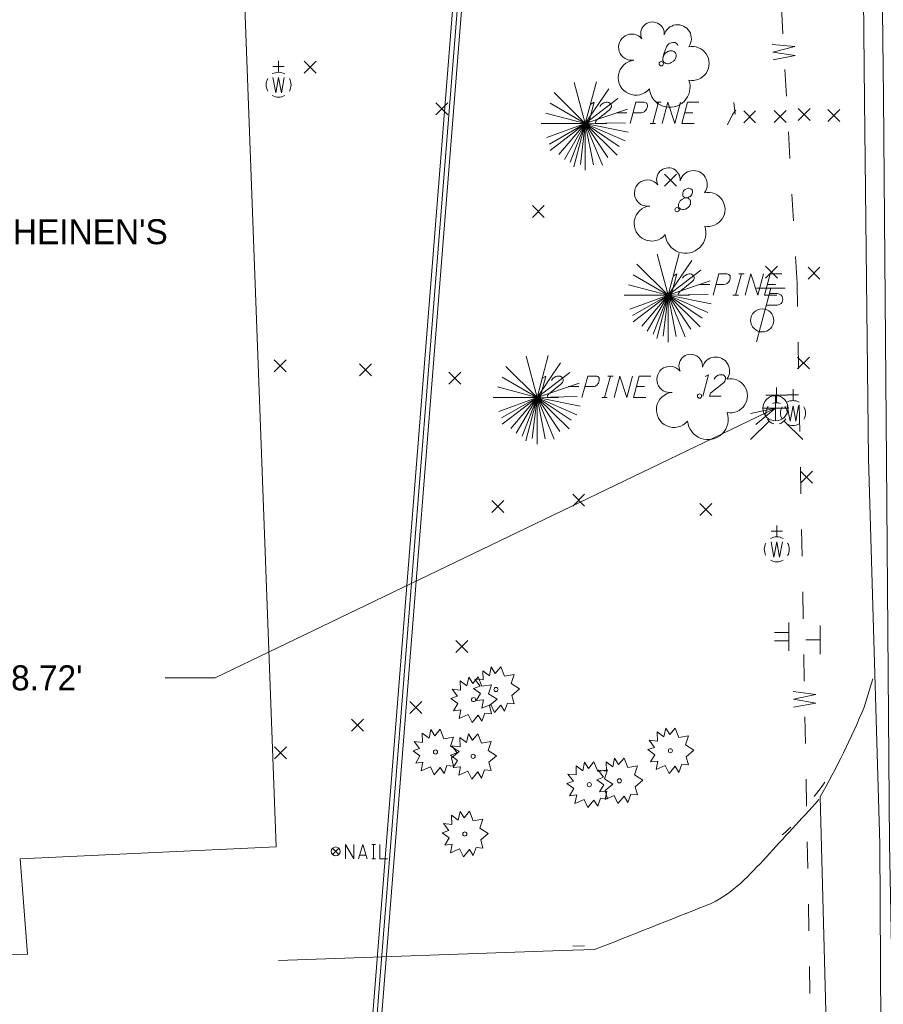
# Model space of a CAD drawing. Extents: x 2286160 to 2289356, y 637815 to 640647.
# Tile 5 of 52: x 2287279 to 2287376, y 638486 to 638596. Entities that reach past the tile are written whole.
import ezdxf
from ezdxf.enums import TextEntityAlignment as Align

# ---------------------------------------------------------------- set-up
doc = ezdxf.new("R2010")
doc.units = 0
doc.header["$LTSCALE"] = 20
doc.header["$MEASUREMENT"] = 0
for name, pattern in [('DGN Style 1', [38.965558, 0.064835, -38.900723]), ('DGN Style 3', [90.768354, 64.834538, -25.933815]), ('DGN Style 5', [45.384177, 19.450361, -25.933815])]:
    doc.linetypes.add(name, pattern=pattern)
for name, color, linetype, lineweight, true_color in [('BD_X_Building', 7, 'Continuous', 0, 0xff9ebf), ('DR_X_Storm_Sewer', 7, 'DGN Style 5', 0, 0x87cefa), ('PV_X_Curb', 7, 'DGN Style 1', 0, 0x00ffa1), ('UT_X_Water', 7, 'Continuous', 0, 0x40e0d0), ('UT_X_Water_Cells', 7, 'Continuous', 0, 0x40e0d0)]:
    doc.layers.add(name, color=color, linetype=linetype, lineweight=lineweight, true_color=true_color)
for name, color, linetype, lineweight in [('BD_X_Text', 7, 'Continuous', 0), ('PM_X_Edge_Line', 2, 'Continuous', 0), ('PV_X_Driveway', 7, 'DGN Style 5', 0), ('PV_X_EOP', 7, 'DGN Style 3', 0), ('SN_X_Public', 3, 'Continuous', 0), ('SV_X_Control_Cells_Found', 7, 'Continuous', 0), ('SV_X_Random_Point', 7, 'Continuous', 0), ('SV_X_Text', 7, 'Continuous', 0), ('UT_X_Misc_Cells', 7, 'Continuous', 0), ('VG_X_Cells', 3, 'Continuous', 0), ('VG_X_Flower_Bed', 3, 'DGN Style 1', 0), ('VG_X_Text', 7, 'Continuous', 0)]:
    doc.layers.add(name, color=color, linetype=linetype, lineweight=lineweight)
doc.styles.add('Slanted-Normal LS 0.50', font='font31.shx', dxfattribs={"height": 0.14})

# ---------------------------------------------------------------- blocks, each defined once
blk = doc.blocks.new('X_191')
at = {"layer": 'SV_X_Random_Point'}
for p, q in [((-0.067, -0.067), (0.067, 0.067)), ((-0.067, 0.067), (0.067, -0.067))]:
    blk.add_line(p, q, dxfattribs=at)
blk = doc.blocks.new('X_192')
at = {"layer": 'SV_X_Random_Point'}
for p, q in [((-0.067, -0.067), (0.067, 0.067)), ((-0.067, 0.067), (0.067, -0.067))]:
    blk.add_line(p, q, dxfattribs=at)
blk = doc.blocks.new('X_193')
at = {"layer": 'SV_X_Random_Point'}
for p, q in [((-0.067, -0.067), (0.067, 0.067)), ((-0.067, 0.067), (0.067, -0.067))]:
    blk.add_line(p, q, dxfattribs=at)
blk = doc.blocks.new('X_194')
at = {"layer": 'SV_X_Random_Point'}
for p, q in [((-0.067, -0.067), (0.067, 0.067)), ((-0.067, 0.067), (0.067, -0.067))]:
    blk.add_line(p, q, dxfattribs=at)
blk = doc.blocks.new('X_195')
at = {"layer": 'SV_X_Random_Point'}
for p, q in [((-0.067, -0.067), (0.067, 0.067)), ((-0.067, 0.067), (0.067, -0.067))]:
    blk.add_line(p, q, dxfattribs=at)
blk = doc.blocks.new('X_200')
at = {"layer": 'SV_X_Random_Point'}
for p, q in [((-0.067, -0.067), (0.067, 0.067)), ((-0.067, 0.067), (0.067, -0.067))]:
    blk.add_line(p, q, dxfattribs=at)
blk = doc.blocks.new('X_201')
at = {"layer": 'SV_X_Random_Point'}
for p, q in [((-0.067, -0.067), (0.067, 0.067)), ((-0.067, 0.067), (0.067, -0.067))]:
    blk.add_line(p, q, dxfattribs=at)
blk = doc.blocks.new('X_202')
at = {"layer": 'SV_X_Random_Point'}
for p, q in [((-0.067, -0.067), (0.067, 0.067)), ((-0.067, 0.067), (0.067, -0.067))]:
    blk.add_line(p, q, dxfattribs=at)
blk = doc.blocks.new('X_203')
at = {"layer": 'SV_X_Random_Point'}
for p, q in [((-0.067, -0.067), (0.067, 0.067)), ((-0.067, 0.067), (0.067, -0.067))]:
    blk.add_line(p, q, dxfattribs=at)
blk = doc.blocks.new('X_204')
at = {"layer": 'SV_X_Random_Point'}
for p, q in [((-0.067, -0.067), (0.067, 0.067)), ((-0.067, 0.067), (0.067, -0.067))]:
    blk.add_line(p, q, dxfattribs=at)
blk = doc.blocks.new('X_205')
at = {"layer": 'SV_X_Random_Point'}
for p, q in [((-0.067, -0.067), (0.067, 0.067)), ((-0.067, 0.067), (0.067, -0.067))]:
    blk.add_line(p, q, dxfattribs=at)
blk = doc.blocks.new('X_252')
at = {"layer": 'SV_X_Random_Point'}
for p, q in [((-0.067, -0.067), (0.067, 0.067)), ((-0.067, 0.067), (0.067, -0.067))]:
    blk.add_line(p, q, dxfattribs=at)
blk = doc.blocks.new('X_253')
at = {"layer": 'SV_X_Random_Point'}
for p, q in [((-0.067, -0.067), (0.067, 0.067)), ((-0.067, 0.067), (0.067, -0.067))]:
    blk.add_line(p, q, dxfattribs=at)
blk = doc.blocks.new('X_254')
at = {"layer": 'SV_X_Random_Point'}
for p, q in [((-0.067, -0.067), (0.067, 0.067)), ((-0.067, 0.067), (0.067, -0.067))]:
    blk.add_line(p, q, dxfattribs=at)
blk = doc.blocks.new('X_255')
at = {"layer": 'SV_X_Random_Point'}
for p, q in [((-0.067, -0.067), (0.067, 0.067)), ((-0.067, 0.067), (0.067, -0.067))]:
    blk.add_line(p, q, dxfattribs=at)
blk = doc.blocks.new('X_256')
at = {"layer": 'SV_X_Random_Point'}
for p, q in [((-0.067, -0.067), (0.067, 0.067)), ((-0.067, 0.067), (0.067, -0.067))]:
    blk.add_line(p, q, dxfattribs=at)
blk = doc.blocks.new('X_257')
at = {"layer": 'SV_X_Random_Point'}
for p, q in [((-0.067, -0.067), (0.067, 0.067)), ((-0.067, 0.067), (0.067, -0.067))]:
    blk.add_line(p, q, dxfattribs=at)
blk = doc.blocks.new('X_258')
at = {"layer": 'SV_X_Random_Point'}
for p, q in [((-0.067, -0.067), (0.067, 0.067)), ((-0.067, 0.067), (0.067, -0.067))]:
    blk.add_line(p, q, dxfattribs=at)
blk = doc.blocks.new('X_259')
at = {"layer": 'SV_X_Random_Point'}
for p, q in [((-0.067, -0.067), (0.067, 0.067)), ((-0.067, 0.067), (0.067, -0.067))]:
    blk.add_line(p, q, dxfattribs=at)
blk = doc.blocks.new('X_260')
at = {"layer": 'SV_X_Random_Point'}
for p, q in [((-0.067, -0.067), (0.067, 0.067)), ((-0.067, 0.067), (0.067, -0.067))]:
    blk.add_line(p, q, dxfattribs=at)
blk = doc.blocks.new('X_261')
at = {"layer": 'SV_X_Random_Point'}
for p, q in [((-0.067, -0.067), (0.067, 0.067)), ((-0.067, 0.067), (0.067, -0.067))]:
    blk.add_line(p, q, dxfattribs=at)
blk = doc.blocks.new('X_262')
at = {"layer": 'SV_X_Random_Point'}
for p, q in [((-0.067, -0.067), (0.067, 0.067)), ((-0.067, 0.067), (0.067, -0.067))]:
    blk.add_line(p, q, dxfattribs=at)
blk = doc.blocks.new('*U1889')
at = {"layer": 'VG_X_Text'}
for p, q in [((2287344.89, 638553.81), (2287345.53, 638556.21)), ((2287345.23, 638556.21), (2287345.83, 638556.21)), ((2287344.58, 638553.81), (2287345.19, 638553.81))]:
    blk.add_line(p, q, dxfattribs=at)
blk = doc.blocks.new('*U1890')
at = {"layer": 'VG_X_Text'}
blk.add_line((2287348.44, 638555.02), (2287349.36, 638555.02), dxfattribs=at)
at = {"layer": 'VG_X_Text', "flags": 128}
blk.add_lwpolyline([(2287350.06, 638556.21), (2287348.76, 638556.21), (2287348.12, 638553.81), (2287349.52, 638553.81)], dxfattribs=at)
blk = doc.blocks.new('*U1891')
at = {"layer": 'VG_X_Text'}
for p, q in [((2287359.57, 638565.26), (2287360.21, 638567.66)), ((2287359.91, 638567.66), (2287360.51, 638567.66)), ((2287359.27, 638565.26), (2287359.87, 638565.26))]:
    blk.add_line(p, q, dxfattribs=at)
blk = doc.blocks.new('*U1892')
at = {"layer": 'VG_X_Text'}
blk.add_line((2287363.12, 638566.47), (2287364.05, 638566.47), dxfattribs=at)
at = {"layer": 'VG_X_Text', "flags": 128}
blk.add_lwpolyline([(2287364.75, 638567.66), (2287363.44, 638567.66), (2287362.8, 638565.26), (2287364.2, 638565.26)], dxfattribs=at)
blk = doc.blocks.new('*U1895')
at = {"layer": 'VG_X_Text'}
for p, q in [((2287350.28, 638584.51), (2287350.93, 638586.91)), ((2287350.62, 638586.91), (2287351.23, 638586.91)), ((2287349.98, 638584.51), (2287350.59, 638584.51))]:
    blk.add_line(p, q, dxfattribs=at)
blk = doc.blocks.new('*U1896')
at = {"layer": 'VG_X_Text'}
blk.add_line((2287353.84, 638585.72), (2287354.76, 638585.72), dxfattribs=at)
at = {"layer": 'VG_X_Text', "flags": 128}
blk.add_lwpolyline([(2287355.46, 638586.91), (2287354.16, 638586.91), (2287353.52, 638584.51), (2287354.91, 638584.51)], dxfattribs=at)

msp = doc.modelspace()

# ---------------------------------------------------------------- linework, layer by layer
at = {"layer": 'BD_X_Building', "flags": 128}
msp.add_lwpolyline([(2287172.37, 638700.96), (2287183.41, 638700.69), (2287183.73, 638689.42), (2287250.2, 638691.17), (2287250.01, 638698.11), (2287263.2, 638720.9), (2287299.92, 638721.86), (2287299.92, 638721.86), (2287308.09, 638503.45), (2287279.39, 638502.09), (2287280.23, 638491.42), (2287118.34, 638486.3)], dxfattribs=at)
at = {"layer": 'DR_X_Storm_Sewer', "flags": 128}
for points in [[(2287318.38, 638477.94), (2287328.46, 638604.86), (2287317.25, 638701.76)], [(2287318.87, 638477.9), (2287328.96, 638604.86), (2287317.74, 638701.82)], [(2287319.37, 638477.86), (2287329.46, 638604.87), (2287318.24, 638701.88)]]:
    msp.add_lwpolyline(points, dxfattribs=at)
at = {"layer": 'PM_X_Edge_Line', "flags": 128}
msp.add_lwpolyline([(2287364.86, 639262.14), (2287365.64, 639221.07), (2287366.4, 639180.81), (2287367.51, 639140.22), (2287368.3, 639097.48), (2287369.45, 639056.34), (2287370.12, 639016.09), (2287370.8, 638976.58), (2287371.46, 638936.48), (2287372.27, 638894.7), (2287373, 638855.63), (2287373.64, 638807.93), (2287374.33, 638763.73), (2287375.08, 638718.78), (2287375.33, 638673.69), (2287375.61, 638632.68), (2287376.13, 638587.49), (2287376.46, 638546.67), (2287376.81, 638503.82), (2287377.5, 638466.86), (2287377.45, 638424.81)], dxfattribs=at)
at = {"layer": 'PV_X_Curb'}
for p, q in [((2287369.14, 638510.1), (2287365.74, 638505.65)), ((2287369.57, 638510.68), (2287369.14, 638510.1)), ((2287342.63, 638492.34), (2287308.17, 638491.1))]:
    msp.add_line(p, q, dxfattribs=at)
msp.add_open_spline([(2287365.74, 638505.65), (2287364.67, 638504.65), (2287363.59, 638503.66), (2287362.51, 638502.67), (2287360.53, 638500.85), (2287358.85, 638498.41), (2287356.32, 638497.47), (2287351.76, 638495.76), (2287347.19, 638494.05), (2287342.63, 638492.34)], degree=3, knots=[0, 0, 0, 0, 0.162011, 0.162011, 0.162011, 0.460403, 0.460403, 0.460403, 1, 1, 1, 1], dxfattribs=at)
at = {"layer": 'PV_X_Driveway'}
for p, q in [((2287374.95, 638522.26), (2287373.97, 638519.1)), ((2287368.9, 638508.74), (2287368.49, 638508.27))]:
    msp.add_line(p, q, dxfattribs=at)
at = {"layer": 'PV_X_Driveway', "flags": 128}
for points in [[(2287369.04, 638509.03), (2287369.67, 638485.02), (2287370.12, 638443.86), (2287370.03, 638440.47)], [(2287343.74, 638491.91), (2287340.14, 638491.81), (2287308.36, 638490.7)]]:
    msp.add_lwpolyline(points, dxfattribs=at)
at = {"layer": 'PV_X_Driveway'}
msp.add_arc((2287285.44, 638556.13), 95.96, 330.6035, 337.2997, dxfattribs=at)
msp.add_open_spline([(2287368.49, 638508.27), (2287366.54, 638506.15), (2287364.6, 638504.04), (2287362.65, 638501.92), (2287360.83, 638499.94), (2287358.85, 638497.89), (2287356.36, 638496.9), (2287352.15, 638495.23), (2287347.95, 638493.57), (2287343.74, 638491.91)], degree=3, knots=[0, 0, 0, 0, 0.285024, 0.285024, 0.285024, 0.551336, 0.551336, 0.551336, 1, 1, 1, 1], dxfattribs=at)
at = {"layer": 'PV_X_EOP', "flags": 128}
msp.add_lwpolyline([(2287362.77, 639262.13), (2287363.56, 639221.45), (2287364.54, 639180.91), (2287365.38, 639140.22), (2287366.04, 639097.42), (2287366.85, 639056.45), (2287367.51, 639015.53), (2287368.23, 638976.63), (2287368.94, 638936.33), (2287369.74, 638895.15), (2287370.39, 638855.41), (2287371.41, 638808.37), (2287372.05, 638763.46), (2287373.28, 638718.62), (2287373.47, 638673.87), (2287373.54, 638632.64), (2287374, 638587.11), (2287374.45, 638546.92), (2287375.74, 638503.76), (2287375.89, 638466.83), (2287375.5, 638424.82)], dxfattribs=at)
at = {"layer": 'SN_X_Public'}
for p, q in [((2287365.52, 638528.59), (2287365.52, 638525.39)), ((2287369.03, 638528.23), (2287369.03, 638525.03)), ((2287365.52, 638527.47), (2287363.92, 638527.47)), ((2287369.03, 638526.63), (2287367.43, 638526.63)), ((2287365.52, 638526.51), (2287363.92, 638526.51))]:
    msp.add_line(p, q, dxfattribs=at)
at = {"layer": 'SV_X_Control_Cells_Found'}
for p, q in [((2287364.04, 638554.01), (2287364.04, 638551.19)), ((2287362.63, 638552.6), (2287365.45, 638552.6)), ((2287314.41, 638503.28), (2287315.11, 638502.57)), ((2287314.41, 638502.57), (2287315.11, 638503.28))]:
    msp.add_line(p, q, dxfattribs=at)
at = {"layer": 'SV_X_Control_Cells_Found', "flags": 128}
for points in [[(2287315.85, 638502.11), (2287315.85, 638503.71), (2287316.79, 638502.11), (2287316.79, 638503.71)], [(2287317.3, 638502.11), (2287317.8, 638503.71), (2287318.29, 638502.11)], [(2287318.8, 638503.71), (2287319.2, 638503.71)], [(2287319, 638502.11), (2287319, 638503.71)], [(2287319.7, 638503.71), (2287319.7, 638502.11), (2287320.57, 638502.11)], [(2287318.17, 638502.49), (2287317.42, 638502.49)], [(2287318.8, 638502.11), (2287319.2, 638502.11)]]:
    msp.add_lwpolyline(points, dxfattribs=at)
at = {"layer": 'SV_X_Control_Cells_Found'}
for centre, radius in [((2287364.04, 638552.6), 1.41), ((2287314.76, 638502.92), 0.5)]:
    msp.add_circle(centre, radius, dxfattribs=at)
at = {"layer": 'SV_X_Text'}
for p in [(2287364.04, 638552.6), (2287295.65, 638522.38)]:
    msp.add_line(p, (2287301.25, 638522.38), dxfattribs=at)
at = {"layer": 'SV_X_Text', "flags": 128}
msp.add_lwpolyline([(2287361.22, 638552.02), (2287364.04, 638552.6), (2287361.82, 638550.76)], dxfattribs=at)
at = {"layer": 'UT_X_Misc_Cells'}
for p, q in [((2287363.52, 638566.05), (2287361.91, 638560.05)), ((2287365.12, 638566.05), (2287361.92, 638566.05)), ((2287363.36, 638565.45), (2287364.21, 638565.45)), ((2287363.01, 638564.17), (2287364.21, 638564.17))]:
    msp.add_line(p, q, dxfattribs=at)
msp.add_circle((2287362.55, 638562.45), 1.3, dxfattribs=at)
msp.add_arc((2287364.22, 638564.81), 0.638, 268.8767, 91.1233, dxfattribs=at)
at = {"layer": 'UT_X_Water'}
for p, q in [((2287364.86, 638594.58), (2287364.69, 638597.58)), ((2287365.26, 638587.59), (2287365.09, 638590.59)), ((2287365.65, 638580.6), (2287365.48, 638583.6)), ((2287366.05, 638573.61), (2287365.88, 638576.61)), ((2287366.45, 638566.63), (2287366.28, 638569.62)), ((2287366.49, 638564), (2287366.45, 638566.63)), ((2287366.62, 638557), (2287366.57, 638560)), ((2287366.75, 638550), (2287366.69, 638553)), ((2287366.88, 638543.01), (2287366.82, 638546.01)), ((2287367.01, 638536.01), (2287366.95, 638539.01)), ((2287367.13, 638529.01), (2287367.08, 638532.01)), ((2287367.26, 638522.01), (2287367.21, 638525.01)), ((2287367.39, 638515.01), (2287367.33, 638518.01)), ((2287367.52, 638508.01), (2287367.46, 638511.01)), ((2287367.64, 638501.01), (2287367.59, 638504.01)), ((2287367.77, 638494.01), (2287367.72, 638497.01)), ((2287367.9, 638487.01), (2287367.85, 638490.01))]:
    msp.add_line(p, q, dxfattribs=at)
at = {"layer": 'UT_X_Water', "flags": 128}
for points in [[(2287363.77, 638591.64), (2287366.25, 638592.15), (2287363.72, 638592.5), (2287366.19, 638593.14), (2287363.67, 638593.39)], [(2287366.06, 638519.11), (2287368.56, 638519.53), (2287366.05, 638519.98), (2287368.54, 638520.51), (2287366.03, 638520.86)]]:
    msp.add_lwpolyline(points, dxfattribs=at)
at = {"layer": 'UT_X_Water_Cells'}
for p, q in [((2287308.98, 638590.9), (2287307.71, 638590.9)), ((2287308.35, 638590.26), (2287308.35, 638591.53)), ((2287364.15, 638553.22), (2287364.15, 638554.94)), ((2287366, 638553.46), (2287366, 638554.73)), ((2287365.35, 638554.08), (2287362.95, 638554.08)), ((2287366.63, 638554.09), (2287365.36, 638554.09)), ((2287363.31, 638551.17), (2287361.23, 638549.09)), ((2287365, 638551.17), (2287367.08, 638549.09)), ((2287364.81, 638538.83), (2287363.54, 638538.83)), ((2287364.18, 638538.19), (2287364.18, 638539.46))]:
    msp.add_line(p, q, dxfattribs=at)
at = {"layer": 'UT_X_Water_Cells', "flags": 128}
for points in [[(2287307.71, 638589.68), (2287308.03, 638587.96), (2287308.35, 638589.68), (2287308.67, 638587.96), (2287308.98, 638589.68)], [(2287365.36, 638552.88), (2287365.68, 638551.15), (2287366, 638552.88), (2287366.31, 638551.15), (2287366.63, 638552.88)], [(2287363.54, 638537.61), (2287363.86, 638535.89), (2287364.18, 638537.61), (2287364.5, 638535.89), (2287364.81, 638537.61)]]:
    msp.add_lwpolyline(points, dxfattribs=at)
at = {"layer": 'UT_X_Water_Cells'}
for centre, radius, start, end in [((2287308.35, 638588.86), 1.4, 150.0184, 209.9816), ((2287308.35, 638588.86), 1.4, 60.0184, 120.0157), ((2287308.35, 638588.86), 1.4, 330.0184, 29.9816), ((2287308.35, 638588.86), 1.4, 239.9843, 299.9816), ((2287364.15, 638552.02), 1.2, 68.1395, 112.038), ((2287365.99, 638552.06), 1.4, 60.0184, 120.0157), ((2287364.15, 638552.02), 1.2, 140.021, 184.0629), ((2287365.99, 638552.06), 1.4, 150.0184, 209.9816), ((2287364.15, 638552.02), 1.2, 356.0165, 39.9889), ((2287365.99, 638552.06), 1.4, 330.0184, 29.9816), ((2287364.15, 638552.02), 1.2, 211.8788, 255.8479), ((2287364.15, 638552.02), 1.2, 283.8239, 329.9097), ((2287365.99, 638552.06), 1.4, 239.9843, 299.9816), ((2287364.18, 638536.79), 1.4, 60.0184, 120.0157), ((2287364.18, 638536.79), 1.4, 150.0184, 209.9816), ((2287364.18, 638536.79), 1.4, 330.0184, 29.9816), ((2287364.18, 638536.79), 1.4, 239.9843, 299.9816)]:
    msp.add_arc(centre, radius, start, end, dxfattribs=at)
at = {"layer": 'VG_X_Cells'}
for p, q in [((2287342.71, 638584.51), (2287341.47, 638589.12)), ((2287342.71, 638584.51), (2287343.96, 638589.2)), ((2287342.71, 638584.51), (2287345.36, 638588.39)), ((2287342.71, 638584.51), (2287339.22, 638587.99)), ((2287342.71, 638584.51), (2287346.36, 638587.31)), ((2287342.71, 638584.51), (2287338.8, 638586.8)), ((2287342.71, 638584.51), (2287338.29, 638585.69)), ((2287342.71, 638584.51), (2287347.44, 638586.11)), ((2287337.77, 638584.51), (2287342.71, 638584.51)), ((2287342.71, 638584.51), (2287338.42, 638582.94)), ((2287342.71, 638584.51), (2287338.72, 638582.22)), ((2287342.71, 638584.51), (2287338.8, 638581.51)), ((2287342.71, 638584.51), (2287339.76, 638581.04)), ((2287342.71, 638584.51), (2287340.39, 638580.49)), ((2287342.71, 638584.51), (2287341.04, 638580.17)), ((2287342.71, 638584.51), (2287341.44, 638579.65)), ((2287342.71, 638584.51), (2287342.17, 638579.91)), ((2287342.71, 638584.51), (2287347.22, 638584.6)), ((2287342.71, 638579.27), (2287342.71, 638584.51)), ((2287342.71, 638584.51), (2287343.63, 638579.87)), ((2287342.71, 638584.51), (2287344.64, 638579.84)), ((2287342.71, 638584.51), (2287345.24, 638580.71)), ((2287342.71, 638584.51), (2287346.3, 638580.98)), ((2287342.71, 638584.51), (2287346.53, 638581.95)), ((2287342.71, 638584.51), (2287347.17, 638582.56)), ((2287342.71, 638584.51), (2287347.54, 638583.55)), ((2287351.99, 638565.26), (2287350.76, 638569.88)), ((2287351.99, 638565.26), (2287353.25, 638569.96)), ((2287351.99, 638565.26), (2287348.5, 638568.75)), ((2287351.99, 638565.26), (2287354.65, 638569.15)), ((2287351.99, 638565.26), (2287348.09, 638567.56)), ((2287351.99, 638565.26), (2287355.65, 638568.07)), ((2287351.99, 638565.26), (2287347.58, 638566.45)), ((2287351.99, 638565.26), (2287356.73, 638566.87)), ((2287347.06, 638565.26), (2287351.99, 638565.26)), ((2287351.99, 638565.26), (2287347.7, 638563.7)), ((2287351.99, 638565.26), (2287348.01, 638562.98)), ((2287351.99, 638565.26), (2287348.09, 638562.27)), ((2287351.99, 638565.26), (2287349.05, 638561.8)), ((2287351.99, 638565.26), (2287349.67, 638561.25)), ((2287351.99, 638565.26), (2287350.33, 638560.92)), ((2287351.99, 638565.26), (2287350.73, 638560.41)), ((2287351.99, 638565.26), (2287351.45, 638560.67)), ((2287351.99, 638565.26), (2287356.5, 638565.36)), ((2287351.99, 638560.02), (2287351.99, 638565.26)), ((2287351.99, 638565.26), (2287352.91, 638560.63)), ((2287351.99, 638565.26), (2287353.93, 638560.6)), ((2287351.99, 638565.26), (2287354.53, 638561.47)), ((2287351.99, 638565.26), (2287355.58, 638561.74)), ((2287351.99, 638565.26), (2287355.81, 638562.71)), ((2287351.99, 638565.26), (2287356.46, 638563.32)), ((2287351.99, 638565.26), (2287356.82, 638564.31)), ((2287337.31, 638553.81), (2287336.08, 638558.42)), ((2287337.31, 638553.81), (2287338.57, 638558.5)), ((2287337.31, 638553.81), (2287339.96, 638557.69)), ((2287337.31, 638553.81), (2287333.82, 638557.29)), ((2287337.31, 638553.81), (2287340.97, 638556.61)), ((2287337.31, 638553.81), (2287333.4, 638556.1)), ((2287337.31, 638553.81), (2287342.05, 638555.41)), ((2287337.31, 638553.81), (2287332.9, 638554.99)), ((2287332.38, 638553.81), (2287337.31, 638553.81)), ((2287337.31, 638553.81), (2287333.02, 638552.24)), ((2287337.31, 638553.81), (2287333.33, 638551.52)), ((2287337.31, 638553.81), (2287333.4, 638550.81)), ((2287337.31, 638553.81), (2287334.37, 638550.34)), ((2287337.31, 638553.81), (2287334.99, 638549.79)), ((2287337.31, 638553.81), (2287335.65, 638549.47)), ((2287337.31, 638553.81), (2287336.05, 638548.95)), ((2287337.31, 638553.81), (2287336.77, 638549.21)), ((2287337.31, 638553.81), (2287341.82, 638553.9)), ((2287337.31, 638548.57), (2287337.31, 638553.81)), ((2287337.31, 638553.81), (2287338.23, 638549.17)), ((2287337.31, 638553.81), (2287339.24, 638549.14)), ((2287337.31, 638553.81), (2287339.85, 638550.01)), ((2287337.31, 638553.81), (2287340.9, 638550.28)), ((2287337.31, 638553.81), (2287341.13, 638551.25)), ((2287337.31, 638553.81), (2287341.77, 638551.86)), ((2287337.31, 638553.81), (2287342.14, 638552.85))]:
    msp.add_line(p, q, dxfattribs=at)
at = {"layer": 'VG_X_Cells', "flags": 128}
for points in [[(2287332.64, 638522.88), (2287333.24, 638523.61), (2287333.66, 638522.56), (2287334.75, 638522.74), (2287334.41, 638521.73), (2287335.35, 638521.13), (2287334.5, 638520.4), (2287334.75, 638519.48), (2287333.99, 638519.55), (2287333.67, 638518.64), (2287333.24, 638519.33), (2287332.56, 638518.51), (2287332.13, 638519.4), (2287331.11, 638518.97), (2287331.31, 638519.91), (2287330.49, 638519.83), (2287330.97, 638520.62), (2287330.2, 638521.19), (2287330.94, 638521.45), (2287330.33, 638522.25), (2287331.26, 638522.14), (2287331.23, 638523.18), (2287331.99, 638522.61), (2287332.19, 638523.6), (2287332.64, 638522.88)], [(2287330.11, 638521.75), (2287330.72, 638522.48), (2287331.13, 638521.43), (2287332.22, 638521.61), (2287331.88, 638520.6), (2287332.83, 638520), (2287331.97, 638519.27), (2287332.22, 638518.35), (2287331.47, 638518.42), (2287331.14, 638517.51), (2287330.72, 638518.2), (2287330.04, 638517.38), (2287329.61, 638518.27), (2287328.59, 638517.84), (2287328.78, 638518.78), (2287327.97, 638518.7), (2287328.44, 638519.49), (2287327.67, 638520.06), (2287328.41, 638520.32), (2287327.81, 638521.12), (2287328.74, 638521.01), (2287328.71, 638522.05), (2287329.46, 638521.48), (2287329.67, 638522.47), (2287330.11, 638521.75)], [(2287352.18, 638516.02), (2287352.78, 638516.75), (2287353.2, 638515.7), (2287354.29, 638515.88), (2287353.95, 638514.87), (2287354.9, 638514.27), (2287354.04, 638513.54), (2287354.29, 638512.63), (2287353.54, 638512.69), (2287353.21, 638511.78), (2287352.78, 638512.47), (2287352.11, 638511.66), (2287351.68, 638512.54), (2287350.66, 638512.11), (2287350.85, 638513.05), (2287350.04, 638512.97), (2287350.51, 638513.76), (2287349.74, 638514.33), (2287350.48, 638514.59), (2287349.87, 638515.4), (2287350.81, 638515.29), (2287350.78, 638516.32), (2287351.53, 638515.76), (2287351.74, 638516.74), (2287352.18, 638516.02)], [(2287325.86, 638515.88), (2287326.46, 638516.61), (2287326.88, 638515.56), (2287327.97, 638515.74), (2287327.63, 638514.73), (2287328.58, 638514.13), (2287327.72, 638513.4), (2287327.97, 638512.48), (2287327.22, 638512.55), (2287326.89, 638511.64), (2287326.46, 638512.33), (2287325.79, 638511.51), (2287325.36, 638512.4), (2287324.34, 638511.97), (2287324.53, 638512.91), (2287323.72, 638512.83), (2287324.19, 638513.62), (2287323.42, 638514.19), (2287324.16, 638514.45), (2287323.56, 638515.25), (2287324.49, 638515.14), (2287324.46, 638516.18), (2287325.21, 638515.61), (2287325.42, 638516.6), (2287325.86, 638515.88)], [(2287330.07, 638515.39), (2287330.67, 638516.12), (2287331.09, 638515.07), (2287332.18, 638515.25), (2287331.84, 638514.24), (2287332.78, 638513.64), (2287331.93, 638512.91), (2287332.18, 638512), (2287331.42, 638512.06), (2287331.1, 638511.15), (2287330.67, 638511.84), (2287329.99, 638511.03), (2287329.56, 638511.91), (2287328.54, 638511.48), (2287328.74, 638512.42), (2287327.92, 638512.34), (2287328.4, 638513.13), (2287327.63, 638513.7), (2287328.37, 638513.96), (2287327.76, 638514.77), (2287328.69, 638514.66), (2287328.66, 638515.69), (2287329.42, 638515.13), (2287329.62, 638516.11), (2287330.07, 638515.39)], [(2287346.45, 638512.65), (2287347.06, 638513.39), (2287347.47, 638512.34), (2287348.57, 638512.52), (2287348.23, 638511.5), (2287349.17, 638510.91), (2287348.32, 638510.17), (2287348.57, 638509.26), (2287347.81, 638509.33), (2287347.49, 638508.42), (2287347.06, 638509.11), (2287346.38, 638508.29), (2287345.95, 638509.18), (2287344.93, 638508.75), (2287345.12, 638509.69), (2287344.31, 638509.61), (2287344.79, 638510.4), (2287344.02, 638510.96), (2287344.76, 638511.23), (2287344.15, 638512.03), (2287345.08, 638511.92), (2287345.05, 638512.96), (2287345.8, 638512.39), (2287346.01, 638513.38), (2287346.45, 638512.65)], [(2287343.09, 638512.22), (2287343.69, 638512.95), (2287344.11, 638511.9), (2287345.2, 638512.08), (2287344.86, 638511.07), (2287345.8, 638510.47), (2287344.95, 638509.74), (2287345.2, 638508.83), (2287344.44, 638508.9), (2287344.12, 638507.98), (2287343.69, 638508.67), (2287343.01, 638507.86), (2287342.58, 638508.74), (2287341.56, 638508.31), (2287341.76, 638509.26), (2287340.94, 638509.17), (2287341.42, 638509.96), (2287340.65, 638510.53), (2287341.39, 638510.79), (2287340.78, 638511.6), (2287341.71, 638511.49), (2287341.68, 638512.53), (2287342.44, 638511.96), (2287342.64, 638512.94), (2287343.09, 638512.22)], [(2287329.13, 638506.69), (2287329.74, 638507.42), (2287330.15, 638506.37), (2287331.25, 638506.55), (2287330.91, 638505.54), (2287331.85, 638504.94), (2287331, 638504.21), (2287331.25, 638503.29), (2287330.49, 638503.36), (2287330.17, 638502.45), (2287329.74, 638503.14), (2287329.06, 638502.32), (2287328.63, 638503.21), (2287327.61, 638502.78), (2287327.81, 638503.72), (2287326.99, 638503.64), (2287327.47, 638504.43), (2287326.7, 638505), (2287327.44, 638505.26), (2287326.83, 638506.06), (2287327.76, 638505.95), (2287327.73, 638506.99), (2287328.48, 638506.42), (2287328.69, 638507.41), (2287329.13, 638506.69)]]:
    msp.add_lwpolyline(points, dxfattribs=at)
at = {"layer": 'VG_X_Cells'}
for centre, radius in [((2287351.23, 638591.21), 0.24), ((2287353.01, 638574.86), 0.24), ((2287355.52, 638553.96), 0.24), ((2287332.72, 638521.07), 0.23), ((2287330.2, 638519.94), 0.23), ((2287352.26, 638514.21), 0.23), ((2287325.94, 638514.07), 0.23), ((2287330.15, 638513.58), 0.23), ((2287343.17, 638510.41), 0.23), ((2287346.54, 638510.84), 0.23), ((2287329.22, 638504.88), 0.23)]:
    msp.add_circle(centre, radius, dxfattribs=at)
for centre, radius, start, end in [((2287350.25, 638594.58), 1.32, 354.0047, 205.9741), ((2287353.06, 638594.04), 1.55, 323.83, 165.0376), ((2287347.92, 638593.08), 1.47, 39.0625, 279.5412), ((2287354.69, 638591.25), 1.91, 259.1453, 101.4596), ((2287348.38, 638589.66), 1.97, 96.1722, 320.5737), ((2287352.18, 638588.61), 2.28, 184.9476, 19.4572), ((2287352.03, 638578.23), 1.32, 354.0047, 205.9741), ((2287354.84, 638577.69), 1.55, 323.83, 165.0376), ((2287349.7, 638576.72), 1.47, 39.0625, 279.5412), ((2287356.47, 638574.89), 1.91, 259.1453, 101.4596), ((2287350.16, 638573.31), 1.97, 96.1722, 320.5737), ((2287353.96, 638572.25), 2.28, 184.9476, 19.4572), ((2287354.53, 638557.33), 1.32, 354.0047, 205.9741), ((2287357.34, 638556.79), 1.55, 323.83, 165.0376), ((2287352.21, 638555.83), 1.47, 39.0625, 279.5412), ((2287358.98, 638554), 1.91, 259.1453, 101.4596), ((2287352.66, 638552.42), 1.97, 96.1722, 320.5737), ((2287356.46, 638551.36), 2.28, 184.9476, 19.4572)]:
    msp.add_arc(centre, radius, start, end, dxfattribs=at)
at = {"layer": 'VG_X_Flower_Bed'}
for p, q in [((2287359.52, 638585.58), (2287357.97, 638598.29)), ((2287359.59, 638586.01), (2287359.21, 638585.53))]:
    msp.add_line(p, q, dxfattribs=at)
msp.add_open_spline([(2287359.21, 638585.53), (2287357.95, 638582.96), (2287356.69, 638580.39), (2287355.43, 638577.82), (2287353.93, 638574.78), (2287357.67, 638571.37), (2287358.05, 638567.99), (2287358.34, 638565.41), (2287358.51, 638562.81), (2287358.62, 638560.22), (2287358.7, 638558.15), (2287359.66, 638556.07), (2287357.92, 638554.02), (2287353.3, 638548.6), (2287347.45, 638549.68), (2287341.94, 638549.8), (2287339.12, 638549.87), (2287336.31, 638549.93), (2287333.49, 638549.99)], degree=3, knots=[0, 0, 0, 0, 0.148567, 0.148567, 0.148567, 0.324732, 0.324732, 0.324732, 0.459599, 0.459599, 0.459599, 0.567586, 0.567586, 0.567586, 0.853732, 0.853732, 0.853732, 1, 1, 1, 1], dxfattribs=at)
at = {"layer": 'VG_X_Text'}
for p, q in [((2287346.2, 638585.72), (2287347.37, 638585.72)), ((2287355.49, 638566.47), (2287356.66, 638566.47)), ((2287340.8, 638555.02), (2287341.98, 638555.02))]:
    msp.add_line(p, q, dxfattribs=at)
at = {"layer": 'VG_X_Text', "flags": 128}
for points in [[(2287353.08, 638593.27), (2287353.05, 638593.37), (2287352.91, 638593.52), (2287352.78, 638593.59), (2287352.67, 638593.61), (2287352.53, 638593.61), (2287352.35, 638593.57), (2287352.1, 638593.44), (2287351.93, 638593.29), (2287351.82, 638593.12), (2287351.7, 638592.8), (2287351.53, 638592.33), (2287351.44, 638591.97), (2287351.42, 638591.84), (2287351.4, 638591.72), (2287351.42, 638591.59), (2287351.48, 638591.46), (2287351.53, 638591.4), (2287351.63, 638591.33), (2287351.76, 638591.25), (2287351.93, 638591.21), (2287352.02, 638591.21), (2287352.12, 638591.23), (2287352.23, 638591.27), (2287352.36, 638591.34), (2287352.59, 638591.5), (2287352.74, 638591.67), (2287352.84, 638591.82), (2287352.87, 638591.93), (2287352.89, 638592.02), (2287352.89, 638592.25), (2287352.84, 638592.4), (2287352.76, 638592.52), (2287352.65, 638592.59), (2287352.48, 638592.65), (2287352.35, 638592.67), (2287352.19, 638592.65), (2287352.06, 638592.61), (2287351.85, 638592.52), (2287351.72, 638592.4), (2287351.61, 638592.29), (2287351.51, 638592.14), (2287351.46, 638592.02)], [(2287343.07, 638584.51), (2287343.71, 638586.91), (2287343.36, 638586.7)], [(2287344.35, 638586.41), (2287344.45, 638586.58), (2287344.5, 638586.64), (2287344.62, 638586.74), (2287344.8, 638586.85), (2287344.94, 638586.89), (2287345.07, 638586.91), (2287345.18, 638586.91), (2287345.3, 638586.89), (2287345.35, 638586.87), (2287345.47, 638586.81), (2287345.56, 638586.72), (2287345.62, 638586.62), (2287345.64, 638586.51), (2287345.64, 638586.38), (2287345.6, 638586.28), (2287345.56, 638586.19), (2287345.47, 638586.07), (2287345.39, 638586), (2287343.99, 638584.88), (2287343.95, 638584.83), (2287343.92, 638584.77), (2287343.9, 638584.73), (2287343.84, 638584.51), (2287345.13, 638584.51)], [(2287347.75, 638584.51), (2287348.39, 638586.91), (2287349.3, 638586.91), (2287349.4, 638586.89), (2287349.51, 638586.85), (2287349.57, 638586.81), (2287349.6, 638586.77), (2287349.66, 638586.68), (2287349.68, 638586.58), (2287349.68, 638586.43), (2287349.62, 638586.21), (2287349.58, 638586.13), (2287349.51, 638586.02), (2287349.41, 638585.89), (2287349.32, 638585.83), (2287349.24, 638585.79), (2287349.15, 638585.75), (2287348.98, 638585.73), (2287348.07, 638585.73)], [(2287351.34, 638584.51), (2287351.98, 638586.91), (2287352.76, 638584.51), (2287353.4, 638586.91)], [(2287354.13, 638576.18), (2287354.26, 638576.22), (2287354.37, 638576.28), (2287354.49, 638576.35), (2287354.6, 638576.46), (2287354.66, 638576.56), (2287354.71, 638576.67), (2287354.75, 638576.8), (2287354.75, 638576.88), (2287354.73, 638576.99), (2287354.68, 638577.09), (2287354.54, 638577.2), (2287354.37, 638577.26), (2287354.34, 638577.26), (2287354.3, 638577.26), (2287354.17, 638577.24), (2287354, 638577.16), (2287353.9, 638577.11), (2287353.81, 638577.03), (2287353.73, 638576.92), (2287353.66, 638576.77), (2287353.64, 638576.65), (2287353.64, 638576.5), (2287353.66, 638576.43), (2287353.69, 638576.35), (2287353.77, 638576.28), (2287353.84, 638576.22), (2287353.98, 638576.18), (2287354.13, 638576.18), (2287354.24, 638576.14), (2287354.34, 638576.09), (2287354.41, 638576.03), (2287354.45, 638575.97), (2287354.49, 638575.92), (2287354.51, 638575.86), (2287354.52, 638575.78), (2287354.52, 638575.73), (2287354.52, 638575.58), (2287354.51, 638575.48), (2287354.45, 638575.35), (2287354.39, 638575.25), (2287354.3, 638575.14), (2287354.13, 638575.01), (2287353.96, 638574.91), (2287353.75, 638574.86), (2287353.62, 638574.86), (2287353.47, 638574.9), (2287353.39, 638574.93), (2287353.3, 638575.01), (2287353.22, 638575.12), (2287353.18, 638575.22), (2287353.16, 638575.35), (2287353.18, 638575.48), (2287353.2, 638575.56), (2287353.26, 638575.69), (2287353.32, 638575.78), (2287353.37, 638575.86), (2287353.43, 638575.92), (2287353.49, 638575.97), (2287353.6, 638576.05), (2287353.75, 638576.12), (2287353.84, 638576.16), (2287353.98, 638576.18)], [(2287352.36, 638565.26), (2287352.99, 638567.66), (2287352.65, 638567.46)], [(2287353.63, 638567.17), (2287353.73, 638567.34), (2287353.79, 638567.4), (2287353.9, 638567.49), (2287354.09, 638567.61), (2287354.22, 638567.64), (2287354.35, 638567.66), (2287354.47, 638567.66), (2287354.58, 638567.64), (2287354.64, 638567.63), (2287354.75, 638567.57), (2287354.84, 638567.47), (2287354.9, 638567.38), (2287354.92, 638567.27), (2287354.92, 638567.13), (2287354.88, 638567.04), (2287354.84, 638566.95), (2287354.75, 638566.83), (2287354.67, 638566.76), (2287353.28, 638565.64), (2287353.24, 638565.59), (2287353.2, 638565.53), (2287353.18, 638565.49), (2287353.12, 638565.26), (2287354.41, 638565.26)], [(2287357.04, 638565.26), (2287357.68, 638567.66), (2287358.59, 638567.66), (2287358.68, 638567.64), (2287358.79, 638567.61), (2287358.85, 638567.57), (2287358.89, 638567.53), (2287358.94, 638567.44), (2287358.96, 638567.34), (2287358.96, 638567.19), (2287358.91, 638566.96), (2287358.87, 638566.89), (2287358.79, 638566.78), (2287358.7, 638566.64), (2287358.6, 638566.59), (2287358.53, 638566.55), (2287358.43, 638566.51), (2287358.26, 638566.49), (2287357.36, 638566.49)], [(2287360.63, 638565.26), (2287361.27, 638567.66), (2287362.04, 638565.26), (2287362.69, 638567.66)], [(2287337.67, 638553.81), (2287338.31, 638556.21), (2287337.96, 638556)], [(2287338.95, 638555.71), (2287339.05, 638555.88), (2287339.1, 638555.94), (2287339.22, 638556.04), (2287339.41, 638556.15), (2287339.54, 638556.19), (2287339.67, 638556.21), (2287339.78, 638556.21), (2287339.9, 638556.19), (2287339.95, 638556.17), (2287340.07, 638556.11), (2287340.16, 638556.02), (2287340.22, 638555.92), (2287340.24, 638555.81), (2287340.24, 638555.68), (2287340.2, 638555.58), (2287340.16, 638555.49), (2287340.07, 638555.37), (2287339.99, 638555.3), (2287338.59, 638554.18), (2287338.56, 638554.13), (2287338.52, 638554.07), (2287338.5, 638554.03), (2287338.44, 638553.81), (2287339.73, 638553.81)], [(2287342.35, 638553.81), (2287343, 638556.21), (2287343.9, 638556.21), (2287344, 638556.19), (2287344.11, 638556.15), (2287344.17, 638556.11), (2287344.21, 638556.07), (2287344.26, 638555.98), (2287344.28, 638555.88), (2287344.28, 638555.73), (2287344.22, 638555.51), (2287344.19, 638555.43), (2287344.11, 638555.32), (2287344.02, 638555.19), (2287343.92, 638555.13), (2287343.85, 638555.09), (2287343.75, 638555.05), (2287343.58, 638555.03), (2287342.68, 638555.03)], [(2287345.94, 638553.81), (2287346.59, 638556.21), (2287347.36, 638553.81), (2287348, 638556.21)], [(2287355.88, 638553.96), (2287356.52, 638556.36), (2287356.17, 638556.16)], [(2287357.16, 638555.87), (2287357.26, 638556.04), (2287357.31, 638556.1), (2287357.43, 638556.19), (2287357.61, 638556.31), (2287357.75, 638556.34), (2287357.88, 638556.36), (2287357.99, 638556.36), (2287358.11, 638556.34), (2287358.16, 638556.33), (2287358.28, 638556.27), (2287358.37, 638556.17), (2287358.43, 638556.08), (2287358.45, 638555.97), (2287358.45, 638555.83), (2287358.41, 638555.74), (2287358.37, 638555.65), (2287358.28, 638555.53), (2287358.2, 638555.46), (2287356.8, 638554.34), (2287356.76, 638554.29), (2287356.73, 638554.23), (2287356.71, 638554.19), (2287356.65, 638553.96), (2287357.94, 638553.96)]]:
    msp.add_lwpolyline(points, dxfattribs=at)

# ---------------------------------------------------------------- block references
at = {"layer": 'SV_X_Random_Point', "xscale": 10, "yscale": 10, "zscale": 10}
for name, p in [('X_262', (2287311.89, 638590.84)), ('X_261', (2287326.63, 638586.17)), ('X_192', (2287367.25, 638585.53)), ('X_194', (2287361.14, 638585.26)), ('X_193', (2287364.57, 638585.31)), ('X_191', (2287370.58, 638585.43)), ('X_195', (2287352.26, 638578.17)), ('X_260', (2287337.46, 638574.66)), ('X_200', (2287363.59, 638567.87)), ('X_201', (2287368.35, 638567.75)), ('X_259', (2287308.54, 638557.34)), ('X_258', (2287318.09, 638556.92)), ('X_202', (2287367.18, 638557.67)), ('X_257', (2287328.11, 638555.97)), ('X_203', (2287367.52, 638544.89)), ('X_256', (2287332.93, 638541.59)), ('X_205', (2287341.98, 638542.3)), ('X_204', (2287356.22, 638541.26)), ('X_255', (2287328.88, 638525.9)), ('X_254', (2287323.73, 638519.05)), ('X_253', (2287317.18, 638517.07)), ('X_252', (2287308.56, 638513.96))]:
    msp.add_blockref(name, p, dxfattribs=at)
at = {"layer": 'VG_X_Text'}
for name in ['*U1895', '*U1896', '*U1891', '*U1892', '*U1889', '*U1890']:
    msp.add_blockref(name, (0, 0), dxfattribs=at)

# ---------------------------------------------------------------- texts
at = {"layer": 'BD_X_Text', "style": 'Slanted-Normal LS 0.50'}
msp.add_text("COMMERCIAL - HEINEN'S", height=2.8, dxfattribs=at).set_placement((2287249.87, 638573.79), align=Align.TOP_LEFT)
at = {"layer": 'SV_X_Text', "insert": (2287233.23, 638523.78), "char_height": 2.8, "attachment_point": 1, "line_spacing_factor": 0.615, "style": 'Slanted-Normal LS 0.50'}
msp.add_mtext("BENCHMARK - A.F.H. 1208.72'", dxfattribs=at)

doc.saveas('drawing.dxf')
